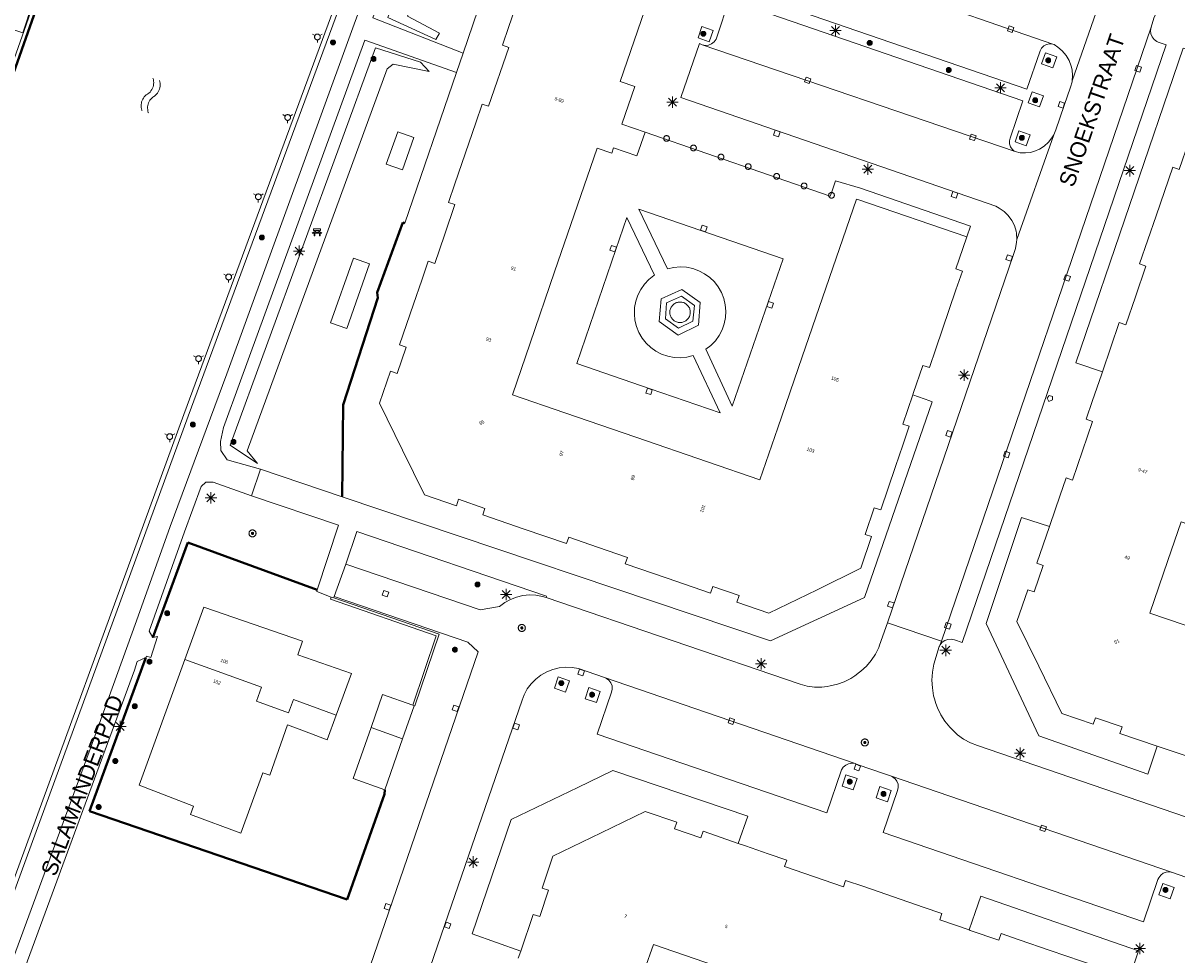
# Model space of a CAD drawing. Header units: metres. Extents: x 135779 to 137489, y 452643 to 455118.
# Tile 36 of 256: x 136332 to 136433, y 453054 to 453136. Entities that reach past the tile are written whole.
import ezdxf
from ezdxf.enums import TextEntityAlignment as Align

# ---------------------------------------------------------------- set-up
doc = ezdxf.new("R2010")
doc.units = ezdxf.units.M
doc.linetypes.add('DGN_Style_3', pattern=[78.572352, 56.123108, -22.449243])
doc.linetypes.add('DGN_Style_4', pattern=[89.853097, 44.898487, -22.449243, 0.056123, -22.449243])
for name, color, linetype, lineweight in [('KTop_BTD_Groenvoorziening', 62, 'Continuous', 13), ('KTop_BTD_Groenvoorziening_gras- en kruidachtigen', 62, 'Continuous', 13), ('KTop_NAR_Huisnummer (t)', 7, 'Continuous', 13), ('KTop_NAR_Huisnummer tijdelijk (t)', 7, 'Continuous', 13), ('KTop_OBW_Overig Plus', 1, 'Continuous', 13), ('KTop_ORL_Weg_Straatnaam (t)', 7, 'Continuous', 13), ('KTop_OTD_Onverhard_zand', 15, 'Continuous', 13), ('KTop_PAL_Afsluitpaal', 222, 'Continuous', 13), ('KTop_PAL_Lichtmast', 40, 'Continuous', 13), ('KTop_PND_Grondvlaksituatie van BAG-pand [tachy]', 1, 'Continuous', 13), ('KTop_PND_Pandscheiding', 40, 'Continuous', 13), ('KTop_PUT_Brandkraan of -put', 1, 'Continuous', 13), ('KTop_PUT_Inspectie- of rioolput', 15, 'Continuous', 13), ('KTop_PUT_Kolk', 15, 'Continuous', 13), ('KTop_SHD_Damwand (l)', 1, 'Continuous', 40), ('KTop_SHD_Hek (l)', 15, 'DGN_Style_4', 40), ('KTop_SHD_Kademuur', 16, 'Continuous', 13), ('KTop_SHD_Muur', 15, 'Continuous', 13), ('KTop_STM_Bank', 40, 'Continuous', 13), ('KTop_SYM_Water', 150, 'Continuous', 0), ('KTop_VGO_Boom', 92, 'Continuous', 13), ('KTop_VGO_Haag (l)', 92, 'DGN_Style_3', 40), ('KTop_WGD_Rijbaan_Lokale weg', 251, 'Continuous', 13), ('KTop_WGD_Voetpad', 251, 'Continuous', 13), ('KTop_WTI_Meerpaal', 150, 'Continuous', 13)]:
    doc.layers.add(name, color=color, linetype=linetype, lineweight=lineweight)
doc.styles.add('Style-ROVU', font='ROVU.shx')
doc.styles.add('Style-ROVUCURSIEF', font='ROVUCURSIEF.shx')

# ---------------------------------------------------------------- blocks, each defined once
blk = doc.blocks.new('PAL_Lichtmast')
at = {"layer": 'KTop_PAL_Lichtmast'}
for p, q in [((-0.35, -0.35), (0.35, 0.35)), ((0.35, -0.35), (-0.35, 0.35)), ((0, -0.5), (0, 0.5)), ((-0.5, 0), (0.5, 0))]:
    blk.add_line(p, q, dxfattribs=at)
blk = doc.blocks.new('PAL_Afsluitpaal')
at = {"layer": 'KTop_PAL_Afsluitpaal', "flags": 128}
blk.add_lwpolyline([(0.25, 0), (0.25, 0.03), (0.24, 0.05), (0.24, 0.08), (0.23, 0.1), (0.22, 0.13), (0.2, 0.15), (0.19, 0.17), (0.17, 0.19), (0.15, 0.2), (0.12, 0.22), (0.1, 0.23), (0.08, 0.24), (0.05, 0.24), (0.03, 0.25), (0, 0.25), (-0.03, 0.25), (-0.05, 0.24), (-0.08, 0.24), (-0.1, 0.23), (-0.13, 0.22), (-0.15, 0.2), (-0.17, 0.19), (-0.19, 0.17), (-0.2, 0.15), (-0.22, 0.12), (-0.23, 0.1), (-0.24, 0.08), (-0.24, 0.05), (-0.25, 0.03), (-0.25, 0), (-0.25, -0.03), (-0.24, -0.05), (-0.24, -0.08), (-0.23, -0.1), (-0.22, -0.13), (-0.2, -0.15), (-0.19, -0.17), (-0.17, -0.19), (-0.15, -0.2), (-0.12, -0.22), (-0.1, -0.23), (-0.08, -0.24), (-0.05, -0.24), (-0.03, -0.25), (0, -0.25), (0.03, -0.25), (0.05, -0.24), (0.08, -0.24), (0.1, -0.23), (0.13, -0.22), (0.15, -0.2), (0.17, -0.19), (0.19, -0.17), (0.2, -0.15), (0.22, -0.12), (0.23, -0.1), (0.24, -0.08), (0.24, -0.05), (0.25, -0.03), (0.25, 0)], dxfattribs=at)
blk = doc.blocks.new('PUT_Brandkraan_of_-put')
at = {"layer": 'KTop_PUT_Brandkraan of -put'}
for p, q in [((-0.25, 0.03), (0, 0.25)), ((-0.16, -0.25), (-0.25, 0.03)), ((0, 0.25), (0.25, 0.03)), ((0.25, 0.03), (0.16, -0.25)), ((0.16, -0.25), (-0.16, -0.25))]:
    blk.add_line(p, q, dxfattribs=at)
blk = doc.blocks.new('PUT_Inspectie-_of_rioolput')
at = {"layer": 'KTop_PUT_Inspectie- of rioolput', "flags": 128}
for points in [[(0.31, 0), (0.31, 0.03), (0.3, 0.06), (0.29, 0.1), (0.28, 0.13), (0.27, 0.15), (0.25, 0.18), (0.23, 0.21), (0.21, 0.23), (0.18, 0.25), (0.15, 0.27), (0.13, 0.28), (0.1, 0.29), (0.06, 0.3), (0.03, 0.31), (0, 0.31), (-0.03, 0.31), (-0.06, 0.3), (-0.1, 0.29), (-0.13, 0.28), (-0.16, 0.27), (-0.18, 0.25), (-0.21, 0.23), (-0.23, 0.21), (-0.25, 0.18), (-0.27, 0.15), (-0.28, 0.13), (-0.29, 0.1), (-0.3, 0.06), (-0.31, 0.03), (-0.31, 0), (-0.31, -0.03), (-0.3, -0.06), (-0.29, -0.1), (-0.28, -0.13), (-0.27, -0.16), (-0.25, -0.18), (-0.23, -0.21), (-0.21, -0.23), (-0.18, -0.25), (-0.15, -0.27), (-0.13, -0.28), (-0.1, -0.29), (-0.06, -0.3), (-0.03, -0.31), (0, -0.31), (0.03, -0.31), (0.06, -0.3), (0.1, -0.29), (0.13, -0.28), (0.15, -0.27), (0.18, -0.25), (0.21, -0.23), (0.23, -0.21), (0.25, -0.18), (0.27, -0.15), (0.28, -0.13), (0.29, -0.1), (0.3, -0.06), (0.31, -0.03), (0.31, 0)], [(0.1, 0), (0.09, 0.01), (0.09, 0.02), (0.09, 0.03), (0.09, 0.04), (0.08, 0.05), (0.08, 0.06), (0.07, 0.06), (0.06, 0.07), (0.06, 0.08), (0.05, 0.08), (0.04, 0.09), (0.03, 0.09), (0.02, 0.09), (0.01, 0.09), (0, 0.09), (-0.01, 0.09), (-0.02, 0.09), (-0.03, 0.09), (-0.04, 0.09), (-0.05, 0.08), (-0.06, 0.08), (-0.06, 0.07), (-0.07, 0.06), (-0.08, 0.06), (-0.08, 0.05), (-0.09, 0.04), (-0.09, 0.03), (-0.09, 0.02), (-0.09, 0.01), (-0.09, 0), (-0.09, -0.01), (-0.09, -0.02), (-0.09, -0.03), (-0.09, -0.04), (-0.08, -0.05), (-0.08, -0.06), (-0.07, -0.06), (-0.06, -0.07), (-0.06, -0.08), (-0.05, -0.08), (-0.04, -0.09), (-0.03, -0.09), (-0.02, -0.09), (-0.01, -0.09), (0, -0.09), (0.01, -0.09), (0.02, -0.09), (0.03, -0.09), (0.04, -0.09), (0.05, -0.08), (0.06, -0.08), (0.06, -0.07), (0.07, -0.06), (0.08, -0.06), (0.08, -0.05), (0.09, -0.04), (0.09, -0.03), (0.09, -0.02), (0.09, -0.01), (0.1, 0)], [(0.04, 0), (0.03, 0), (0.03, 0.01), (0.03, 0.01), (0.03, 0.01), (0.03, 0.02), (0.03, 0.02), (0.03, 0.02), (0.02, 0.03), (0.02, 0.03), (0.02, 0.03), (0.01, 0.03), (0.01, 0.03), (0.01, 0.03), (0, 0.03), (0, 0.03), (0, 0.03), (-0.01, 0.03), (-0.01, 0.03), (-0.01, 0.03), (-0.02, 0.03), (-0.02, 0.03), (-0.02, 0.03), (-0.03, 0.02), (-0.03, 0.02), (-0.03, 0.02), (-0.03, 0.01), (-0.03, 0.01), (-0.03, 0.01), (-0.03, 0), (-0.03, 0), (-0.03, 0), (-0.03, -0.01), (-0.03, -0.01), (-0.03, -0.01), (-0.03, -0.02), (-0.03, -0.02), (-0.03, -0.02), (-0.02, -0.03), (-0.02, -0.03), (-0.02, -0.03), (-0.01, -0.03), (-0.01, -0.03), (-0.01, -0.03), (0, -0.03), (0, -0.03), (0, -0.03), (0.01, -0.03), (0.01, -0.03), (0.01, -0.03), (0.02, -0.03), (0.02, -0.03), (0.02, -0.03), (0.03, -0.02), (0.03, -0.02), (0.03, -0.02), (0.03, -0.01), (0.03, -0.01), (0.03, -0.01), (0.03, 0), (0.04, 0)], [(0.01, 0.02), (0.01, 0.02), (0.01, 0.02), (0, 0.02), (0, 0.02), (0, 0.02), (0, 0.02), (-0.01, 0.02), (-0.01, 0.02), (-0.01, 0.02), (-0.01, 0.02), (-0.01, 0.02), (-0.02, 0.02), (-0.02, 0.01), (-0.02, 0.01), (-0.02, 0.01), (-0.02, 0.01), (-0.02, 0.01), (-0.02, 0), (-0.02, 0), (-0.02, 0), (-0.02, 0), (-0.02, -0.01), (-0.02, -0.01), (-0.02, -0.01), (-0.02, -0.01), (-0.02, -0.01), (-0.02, -0.02), (-0.01, -0.02), (-0.01, -0.02), (-0.01, -0.02), (-0.01, -0.02), (-0.01, -0.02), (0, -0.02), (0, -0.02), (0, -0.02), (0, -0.02), (0.01, -0.02), (0.01, -0.02), (0.01, -0.02), (0.01, -0.02), (0.01, -0.02), (0.02, -0.02), (0.02, -0.01), (0.02, -0.01), (0.02, -0.01), (0.02, -0.01), (0.02, -0.01), (0.02, 0), (0.02, 0), (0.02, 0), (0.02, 0), (0.02, 0.01), (0.02, 0.01), (0.02, 0.01), (0.02, 0.01), (0.02, 0.01), (0.02, 0.02), (0.01, 0.02), (0.01, 0.02), (0.01, 0.02)]]:
    blk.add_lwpolyline(points, dxfattribs=at)
blk = doc.blocks.new('PUT_Kolk')
at = {"layer": 'KTop_PUT_Kolk', "flags": 128}
blk.add_lwpolyline([(0.22, -0.23), (0.22, 0.22), (-0.23, 0.22), (-0.23, -0.23), (0.22, -0.23)], dxfattribs=at)
blk = doc.blocks.new('STM_Bank')
at = {"layer": 'KTop_STM_Bank'}
for p, q in [((-0.42, -0.09), (-0.3, 0.02)), ((-0.3, 0.31), (0.3, 0.31)), ((-0.3, 0.14), (-0.3, 0.31)), ((-0.2, 0.14), (-0.3, 0.14)), ((-0.3, 0.02), (-0.2, 0.02)), ((-0.2, 0.02), (-0.2, 0.14)), ((0.16, 0.14), (-0.15, 0.14)), ((-0.15, 0.14), (-0.15, 0.02)), ((-0.15, 0.02), (0.16, 0.02)), ((0.16, 0.02), (0.16, 0.14)), ((0.3, 0.14), (0.2, 0.14)), ((0.2, 0.14), (0.2, 0.02)), ((0.2, 0.02), (0.3, 0.02)), ((0.3, 0.31), (0.3, 0.14)), ((0.3, 0.02), (0.42, -0.09)), ((-0.26, -0.09), (-0.42, -0.09)), ((-0.26, -0.31), (-0.26, -0.09)), ((-0.21, -0.31), (-0.26, -0.31)), ((0.22, -0.09), (-0.21, -0.09)), ((-0.21, -0.09), (-0.21, -0.31)), ((0.22, -0.31), (0.22, -0.09)), ((0.26, -0.31), (0.22, -0.31)), ((0.42, -0.09), (0.26, -0.09)), ((0.26, -0.09), (0.26, -0.31))]:
    blk.add_line(p, q, dxfattribs=at)
blk = doc.blocks.new('WTI_Meerpaal')
at = {"layer": 'KTop_WTI_Meerpaal'}
for p, q in [((-0.22, 0.13), (-0.43, 0.25)), ((0.22, 0.12), (0.43, 0.25)), ((0, -0.25), (0, -0.5))]:
    blk.add_line(p, q, dxfattribs=at)
at = {"layer": 'KTop_WTI_Meerpaal', "flags": 128}
blk.add_lwpolyline([(0.25, 0), (0.25, 0.03), (0.24, 0.05), (0.24, 0.08), (0.23, 0.1), (0.22, 0.12), (0.2, 0.15), (0.19, 0.17), (0.17, 0.19), (0.15, 0.2), (0.12, 0.22), (0.1, 0.23), (0.08, 0.24), (0.05, 0.24), (0.03, 0.25), (0, 0.25), (-0.03, 0.25), (-0.05, 0.24), (-0.08, 0.24), (-0.1, 0.23), (-0.13, 0.22), (-0.15, 0.2), (-0.17, 0.19), (-0.19, 0.17), (-0.2, 0.15), (-0.22, 0.12), (-0.23, 0.1), (-0.24, 0.08), (-0.25, 0.05), (-0.25, 0.03), (-0.25, 0), (-0.25, -0.03), (-0.25, -0.05), (-0.24, -0.08), (-0.23, -0.1), (-0.22, -0.13), (-0.2, -0.15), (-0.19, -0.17), (-0.17, -0.19), (-0.15, -0.2), (-0.13, -0.22), (-0.1, -0.23), (-0.08, -0.24), (-0.05, -0.25), (-0.03, -0.25), (0, -0.25), (0.03, -0.25), (0.05, -0.25), (0.08, -0.24), (0.1, -0.23), (0.12, -0.22), (0.15, -0.2), (0.17, -0.19), (0.19, -0.17), (0.2, -0.15), (0.22, -0.13), (0.23, -0.1), (0.24, -0.08), (0.24, -0.05), (0.25, -0.03), (0.25, 0)], dxfattribs=at)
blk = doc.blocks.new('VGO_Boom')
at = {"layer": 'KTop_VGO_Boom', "flags": 128}
for points in [[(0.21, 0), (0.21, 0.02), (0.21, 0.04), (0.2, 0.07), (0.2, 0.09), (0.19, 0.11), (0.17, 0.13), (0.16, 0.14), (0.14, 0.16), (0.13, 0.17), (0.11, 0.19), (0.09, 0.2), (0.07, 0.2), (0.04, 0.21), (0.02, 0.21), (0, 0.21), (-0.02, 0.21), (-0.05, 0.21), (-0.07, 0.2), (-0.09, 0.2), (-0.11, 0.19), (-0.13, 0.17), (-0.14, 0.16), (-0.16, 0.14), (-0.17, 0.13), (-0.19, 0.11), (-0.2, 0.09), (-0.2, 0.07), (-0.21, 0.04), (-0.21, 0.02), (-0.22, 0), (-0.21, -0.02), (-0.21, -0.05), (-0.2, -0.07), (-0.2, -0.09), (-0.19, -0.11), (-0.17, -0.13), (-0.16, -0.14), (-0.14, -0.16), (-0.13, -0.17), (-0.11, -0.19), (-0.09, -0.2), (-0.07, -0.2), (-0.05, -0.21), (-0.02, -0.21), (0, -0.22), (0.02, -0.21), (0.04, -0.21), (0.07, -0.2), (0.09, -0.2), (0.11, -0.19), (0.13, -0.17), (0.14, -0.16), (0.16, -0.14), (0.17, -0.13), (0.19, -0.11), (0.2, -0.09), (0.2, -0.07), (0.21, -0.05), (0.21, -0.02), (0.21, 0)], [(0.15, 0), (0.15, 0.02), (0.15, 0.03), (0.15, 0.05), (0.14, 0.06), (0.13, 0.08), (0.13, 0.09), (0.12, 0.1), (0.1, 0.12), (0.09, 0.13), (0.08, 0.13), (0.06, 0.14), (0.05, 0.15), (0.03, 0.15), (0.02, 0.15), (0, 0.15), (-0.02, 0.15), (-0.03, 0.15), (-0.05, 0.15), (-0.06, 0.14), (-0.08, 0.13), (-0.09, 0.13), (-0.1, 0.12), (-0.12, 0.1), (-0.13, 0.09), (-0.13, 0.08), (-0.14, 0.06), (-0.15, 0.05), (-0.15, 0.03), (-0.15, 0.02), (-0.16, 0), (-0.15, -0.02), (-0.15, -0.03), (-0.15, -0.05), (-0.14, -0.06), (-0.13, -0.08), (-0.13, -0.09), (-0.12, -0.1), (-0.1, -0.12), (-0.09, -0.13), (-0.08, -0.13), (-0.06, -0.14), (-0.05, -0.15), (-0.03, -0.15), (-0.02, -0.15), (0, -0.16), (0.02, -0.15), (0.03, -0.15), (0.05, -0.15), (0.06, -0.14), (0.08, -0.13), (0.09, -0.13), (0.1, -0.12), (0.12, -0.1), (0.13, -0.09), (0.13, -0.08), (0.14, -0.06), (0.15, -0.05), (0.15, -0.03), (0.15, -0.02), (0.15, 0)], [(0.1, 0), (0.09, 0.01), (0.09, 0.02), (0.09, 0.03), (0.09, 0.04), (0.08, 0.05), (0.08, 0.06), (0.07, 0.06), (0.06, 0.07), (0.06, 0.08), (0.05, 0.08), (0.04, 0.09), (0.03, 0.09), (0.02, 0.09), (0.01, 0.09), (0, 0.09), (-0.01, 0.09), (-0.02, 0.09), (-0.03, 0.09), (-0.04, 0.09), (-0.05, 0.08), (-0.06, 0.08), (-0.06, 0.07), (-0.07, 0.06), (-0.08, 0.06), (-0.08, 0.05), (-0.09, 0.04), (-0.09, 0.03), (-0.09, 0.02), (-0.09, 0.01), (-0.1, 0), (-0.09, -0.01), (-0.09, -0.02), (-0.09, -0.03), (-0.09, -0.04), (-0.08, -0.05), (-0.08, -0.06), (-0.07, -0.06), (-0.06, -0.07), (-0.06, -0.08), (-0.05, -0.08), (-0.04, -0.09), (-0.03, -0.09), (-0.02, -0.09), (-0.01, -0.09), (0, -0.1), (0.01, -0.09), (0.02, -0.09), (0.03, -0.09), (0.04, -0.09), (0.05, -0.08), (0.06, -0.08), (0.06, -0.07), (0.07, -0.06), (0.08, -0.06), (0.08, -0.05), (0.09, -0.04), (0.09, -0.03), (0.09, -0.02), (0.09, -0.01), (0.1, 0)], [(0.04, 0), (0.03, 0), (0.03, 0.01), (0.03, 0.01), (0.03, 0.01), (0.03, 0.02), (0.03, 0.02), (0.03, 0.02), (0.02, 0.03), (0.02, 0.03), (0.02, 0.03), (0.01, 0.03), (0.01, 0.03), (0.01, 0.03), (0, 0.03), (0, 0.03), (0, 0.03), (-0.01, 0.03), (-0.01, 0.03), (-0.01, 0.03), (-0.02, 0.03), (-0.02, 0.03), (-0.02, 0.03), (-0.03, 0.02), (-0.03, 0.02), (-0.03, 0.02), (-0.03, 0.01), (-0.03, 0.01), (-0.03, 0.01), (-0.04, 0), (-0.04, 0), (-0.04, 0), (-0.03, -0.01), (-0.03, -0.01), (-0.03, -0.01), (-0.03, -0.02), (-0.03, -0.02), (-0.03, -0.02), (-0.02, -0.03), (-0.02, -0.03), (-0.02, -0.03), (-0.01, -0.03), (-0.01, -0.03), (-0.01, -0.03), (0, -0.04), (0, -0.04), (0, -0.04), (0.01, -0.03), (0.01, -0.03), (0.01, -0.03), (0.02, -0.03), (0.02, -0.03), (0.02, -0.03), (0.03, -0.02), (0.03, -0.02), (0.03, -0.02), (0.03, -0.01), (0.03, -0.01), (0.03, -0.01), (0.03, 0), (0.04, 0)]]:
    blk.add_lwpolyline(points, dxfattribs=at)
blk = doc.blocks.new('SYM_Water')
at = {"layer": 'KTop_SYM_Water', "flags": 128}
for points in [[(-1.5, 0.28), (-1.39, 0.36), (-1.28, 0.42), (-1.16, 0.47), (-1.03, 0.5), (-0.91, 0.53), (-0.78, 0.54), (-0.65, 0.53), (-0.52, 0.52), (-0.39, 0.48), (-0.27, 0.44), (-0.15, 0.38), (-0.04, 0.32), (-0.01, 0.29)], [(-0.01, 0.29), (0.09, 0.22), (0.19, 0.16), (0.31, 0.11), (0.42, 0.07), (0.54, 0.05), (0.66, 0.03), (0.79, 0.03), (0.91, 0.05), (1.03, 0.07), (1.15, 0.11), (1.26, 0.16), (1.37, 0.22), (1.47, 0.29), (1.49, 0.32)], [(-1.49, -0.32), (-1.39, -0.24), (-1.27, -0.18), (-1.15, -0.13), (-1.03, -0.1), (-0.9, -0.07), (-0.77, -0.06), (-0.64, -0.07), (-0.51, -0.09), (-0.39, -0.12), (-0.26, -0.16), (-0.15, -0.22), (-0.04, -0.28), (-0.01, -0.31)], [(-0.01, -0.31), (0.09, -0.38), (0.2, -0.44), (0.31, -0.49), (0.43, -0.53), (0.55, -0.55), (0.67, -0.57), (0.79, -0.57), (0.92, -0.55), (1.04, -0.53), (1.15, -0.49), (1.27, -0.44), (1.37, -0.38), (1.47, -0.31), (1.5, -0.28)]]:
    blk.add_lwpolyline(points, dxfattribs=at)

msp = doc.modelspace()

# ---------------------------------------------------------------- linework, layer by layer
at = {"layer": 'KTop_BTD_Groenvoorziening', "flags": 128}
for points in [[(136378.41, 453175.86), (136378.09, 453175.34), (136377.84, 453174.79), (136377.68, 453174.3), (136364.05, 453136.22), (136368.26, 453134.31), (136368.59, 453134.84), (136365.78, 453136.34), (136380.84, 453177.57), (136380.27, 453177.36), (136379.74, 453177.08), (136379.24, 453176.73), (136378.8, 453176.32), (136378.41, 453175.86)], [(136364, 453131.72), (136364.53, 453132.12), (136367.69, 453131.5), (136366.93, 453132.31), (136362.98, 453133.56), (136350.23, 453098.73), (136352.63, 453097.14), (136351.73, 453098.24), (136364, 453131.72)], [(136365.34, 453122.88), (136366.33, 453125.71), (136364.92, 453126.21), (136363.92, 453123.38), (136365.34, 453122.88)], [(136394.23, 453102.14), (136398.7, 453115.08), (136386.06, 453119.42), (136388.58, 453114.19), (136389.13, 453114.32), (136389.69, 453114.36), (136390.25, 453114.33), (136390.8, 453114.22), (136391.33, 453114.03), (136391.82, 453113.76), (136392.28, 453113.43), (136392.68, 453113.04), (136393.02, 453112.6), (136393.3, 453112.11), (136393.51, 453111.59), (136393.63, 453111.04), (136393.68, 453110.48), (136393.65, 453109.92), (136393.54, 453109.37), (136393.36, 453108.84), (136393.1, 453108.34), (136392.77, 453107.89), (136392.38, 453107.48), (136391.94, 453107.14), (136394.23, 453102.14)], [(136393.2, 453101.58), (136390.81, 453106.59), (136390.27, 453106.46), (136389.71, 453106.4), (136389.15, 453106.43), (136388.6, 453106.54), (136388.06, 453106.72), (136387.56, 453106.97), (136387.11, 453107.3), (136386.7, 453107.68), (136386.35, 453108.12), (136386.07, 453108.61), (136385.86, 453109.13), (136385.72, 453109.68), (136385.67, 453110.23), (136385.69, 453110.79), (136385.79, 453111.35), (136385.98, 453111.88), (136386.23, 453112.38), (136386.55, 453112.84), (136386.94, 453113.25), (136387.38, 453113.6), (136387.44, 453113.64), (136385.01, 453118.7), (136384.03, 453115.89), (136380.61, 453105.9), (136387.04, 453103.67), (136393.2, 453101.58)], [(136359.04, 453109.46), (136360.45, 453108.96), (136362.44, 453114.62), (136361.03, 453115.12), (136359.04, 453109.46)], [(136388.78, 453110.3), (136388.77, 453110.38), (136388.78, 453110.46), (136388.79, 453110.54), (136388.8, 453110.62), (136388.83, 453110.69), (136388.86, 453110.76), (136388.89, 453110.83), (136388.94, 453110.9), (136388.98, 453110.96), (136389.04, 453111.02), (136389.09, 453111.07), (136389.16, 453111.12), (136389.22, 453111.16), (136389.29, 453111.2), (136389.37, 453111.23), (136389.44, 453111.25), (136389.52, 453111.27), (136389.59, 453111.28), (136389.67, 453111.28), (136389.75, 453111.28), (136389.83, 453111.27), (136389.91, 453111.25), (136389.98, 453111.23), (136390.05, 453111.2), (136390.12, 453111.16), (136390.19, 453111.12), (136390.25, 453111.07), (136390.31, 453111.02), (136390.36, 453110.96), (136390.41, 453110.9), (136390.45, 453110.83), (136390.49, 453110.76), (136390.52, 453110.69), (136390.54, 453110.62), (136390.56, 453110.54), (136390.57, 453110.46), (136390.57, 453110.38), (136390.57, 453110.3), (136390.56, 453110.23), (136390.54, 453110.15), (136390.52, 453110.07), (136390.49, 453110), (136390.45, 453109.93), (136390.41, 453109.87), (136390.36, 453109.8), (136390.31, 453109.75), (136390.25, 453109.69), (136390.19, 453109.64), (136390.12, 453109.6), (136390.05, 453109.57), (136389.98, 453109.54), (136389.91, 453109.51), (136389.83, 453109.5), (136389.75, 453109.49), (136389.67, 453109.48), (136389.59, 453109.49), (136389.52, 453109.5), (136389.44, 453109.51), (136389.37, 453109.54), (136389.29, 453109.57), (136389.22, 453109.6), (136389.16, 453109.64), (136389.09, 453109.69), (136389.04, 453109.75), (136388.98, 453109.8), (136388.94, 453109.87), (136388.89, 453109.93), (136388.86, 453110), (136388.83, 453110.07), (136388.8, 453110.15), (136388.79, 453110.23), (136388.78, 453110.3)]]:
    msp.add_lwpolyline(points, dxfattribs=at)
at = {"layer": 'KTop_BTD_Groenvoorziening_gras- en kruidachtigen', "flags": 128}
for points in [[(136370.65, 453133.1), (136375.01, 453145.91), (136377.35, 453152.63), (136379.7, 453159.53), (136380.06, 453159.41), (136385.42, 453174.92)], [(136360.05, 453094.19), (136360.13, 453102.27), (136363.17, 453111.64), (136363.12, 453112.11), (136365.38, 453118.26), (136365.55, 453118.21), (136370.07, 453131.4)], [(136343.46, 453081.88), (136346.52, 453090.19), (136357.87, 453086.04)], [(136363.78, 453068.51), (136363.77, 453068.13), (136360.5, 453058.9), (136337.91, 453066.66), (136342.85, 453080.11)]]:
    msp.add_lwpolyline(points, dxfattribs=at)
at = {"layer": 'KTop_OBW_Overig Plus', "flags": 128}
msp.add_lwpolyline([(136332.06, 453134.88), (136330.01, 453135.56), (136330.85, 453138.11), (136332.9, 453137.44), (136332.06, 453134.88)], dxfattribs=at)
at = {"layer": 'KTop_OTD_Onverhard_zand', "flags": 128}
for points in [[(136389.83, 453112.39), (136388.03, 453111.55), (136387.85, 453109.57), (136389.51, 453108.39), (136391.29, 453109.26), (136391.45, 453111.24), (136389.83, 453112.39)], [(136389.54, 453108.99), (136390.79, 453109.61), (136390.94, 453110.99), (136389.79, 453111.81), (136388.48, 453111.22), (136388.39, 453109.81), (136389.54, 453108.99)]]:
    msp.add_lwpolyline(points, dxfattribs=at)
at = {"layer": 'KTop_PND_Grondvlaksituatie van BAG-pand [tachy]', "flags": 128}
for points in [[(136386.6, 453126.17), (136386.6, 453126.18), (136384.58, 453126.87), (136385.71, 453130.18), (136384.43, 453130.62), (136388.11, 453141.34), (136390.39, 453147.99)], [(136376.44, 453140.61), (136374.66, 453135.43), (136374.1, 453133.81), (136374.67, 453133.61), (136372.89, 453128.44), (136372.32, 453128.63), (136371.76, 453127), (136369.92, 453121.65), (136369.37, 453120.01), (136369.93, 453119.82), (136369.05, 453117.24), (136369.01, 453117.14), (136368.16, 453114.65), (136367.59, 453114.85), (136367.03, 453113.21), (136366.3, 453111.08), (136365.08, 453107.53), (136365.65, 453107.33), (136364.86, 453105.02), (136364.29, 453105.21), (136363.33, 453102.42), (136365.35, 453098.29), (136367.26, 453094.38), (136370.06, 453093.42), (136370.25, 453093.99), (136372.56, 453093.19), (136372.37, 453092.63), (136376, 453091.38), (136379.72, 453090.1), (136379.91, 453090.66), (136382.44, 453089.79), (136385.06, 453088.89), (136384.86, 453088.33), (136388.53, 453087.07), (136392.34, 453085.77), (136392.54, 453086.33), (136394.85, 453085.54), (136394.66, 453084.97), (136397.46, 453084), (136401.68, 453086.06), (136405.51, 453087.94), (136406.46, 453090.72), (136405.89, 453090.91), (136406.69, 453093.24), (136407.26, 453093.05), (136408.56, 453096.85), (136409.21, 453098.74), (136409.77, 453100.39), (136409.2, 453100.58), (136410.08, 453103.15)], [(136436.17, 453132.71), (136434.63, 453128.25), (136435.2, 453128.05), (136434.27, 453125.35), (136433.43, 453122.9), (136432.86, 453123.1), (136431.41, 453118.85), (136429.96, 453114.64), (136430.52, 453114.44), (136429.6, 453111.74), (136428.75, 453109.28), (136428.18, 453109.48), (136426.7, 453105.17)], [(136414.81, 453116.99), (136405.27, 453120.26), (136405.15, 453120.3), (136400.39, 453106.47), (136398.24, 453100.24), (136396.67, 453095.68), (136392.09, 453097.26), (136385.8, 453099.43), (136379.56, 453101.58), (136374.97, 453103.16), (136376.53, 453107.69), (136378.68, 453113.94), (136382.41, 453124.77), (136383.69, 453124.33), (136383.85, 453124.79), (136385.88, 453124.09), (136386.6, 453126.17)], [(136410.08, 453103.15), (136410.12, 453103.27), (136410.96, 453105.73), (136411.53, 453105.53), (136412.09, 453107.17), (136413.86, 453112.35), (136414.42, 453113.99), (136413.85, 453114.18), (136414.78, 453116.91), (136414.81, 453116.99)], [(136426.7, 453105.17), (136426.61, 453104.91), (136425.84, 453102.66), (136425.27, 453101.01), (136425.84, 453100.81), (136424.08, 453095.67), (136423.52, 453095.86), (136422.96, 453094.25), (136422.12, 453091.79), (136422.06, 453091.6)], [(136441.66, 453080.31), (136435.41, 453082.46), (136430.86, 453084.02), (136432.44, 453088.61), (136433.6, 453092), (136434.85, 453091.57), (136435.02, 453092.05), (136437.05, 453091.35), (136437.77, 453093.44), (136435.74, 453094.14), (136436.88, 453097.47), (136435.63, 453097.91), (136436.94, 453101.73), (136436.99, 453101.87)], [(136422.06, 453091.6), (136420.95, 453088.39), (136421.51, 453088.19), (136420.71, 453085.87), (136420.15, 453086.06), (136419.2, 453083.28), (136421.12, 453079.35), (136423.15, 453075.22), (136425.9, 453074.27), (136426.09, 453074.83), (136428.43, 453074.03), (136428.24, 453073.47), (136431.49, 453072.36)], [(136359.53, 453075.05), (136360.87, 453078.72), (136356.17, 453080.34), (136356.58, 453081.54), (136347.92, 453084.52), (136346.25, 453079.94)], [(136346.25, 453079.94), (136342.26, 453068.92), (136347.03, 453067.08), (136346.76, 453066.35), (136351.18, 453064.71), (136353.09, 453070.01), (136353.7, 453069.81), (136355.26, 453074.21), (136356.74, 453073.66), (136358.75, 453072.91), (136359.53, 453075.05)], [(136366.25, 453075.93), (136363.6, 453076.88), (136362.59, 453073.99)], [(136366.36, 453075.89), (136365.35, 453073)], [(136366.25, 453075.93), (136366.36, 453075.89)], [(136362.59, 453073.99), (136361.02, 453069.5), (136363.78, 453068.51)], [(136365.35, 453073), (136363.78, 453068.51)], [(136431.49, 453072.36), (136431.84, 453072.24), (136433.95, 453071.52), (136435.58, 453070.96), (136435.77, 453071.53), (136438.3, 453070.66)], [(136394.77, 453063.82), (136391.7, 453064.88), (136391.5, 453064.31), (136389.19, 453065.11), (136389.39, 453065.67), (136386.61, 453066.63), (136382.77, 453064.76), (136378.53, 453062.69), (136377.58, 453059.91), (136378.15, 453059.71), (136377.37, 453057.41), (136376.8, 453057.6), (136375.71, 453054.38)], [(136415.02, 453056.23), (136412.46, 453057.11), (136412.63, 453057.68), (136411, 453058.24), (136405.78, 453060.03), (136404.19, 453060.58), (136403.99, 453060.02), (136398.83, 453061.79), (136399.02, 453062.36), (136397.41, 453062.91), (136395.42, 453063.6), (136394.77, 453063.82)], [(136428.89, 453051.49), (136426.06, 453052.46), (136426.25, 453053.02), (136422.11, 453054.44), (136419.4, 453055.37), (136417.82, 453055.91), (136417.62, 453055.34), (136415.11, 453056.2), (136415.02, 453056.23)], [(136375.71, 453054.38), (136375.49, 453053.75)], [(136381.27, 453037.28), (136383.55, 453043.93), (136384.82, 453043.49), (136384.98, 453043.97), (136387.02, 453043.28), (136387.73, 453045.35), (136385.69, 453046.05), (136387.26, 453050.66), (136386, 453051.09), (136386.57, 453052.73), (136387.34, 453054.95), (136391.84, 453053.4), (136411.48, 453046.66)]]:
    msp.add_lwpolyline(points, dxfattribs=at)
at = {"layer": 'KTop_PND_Pandscheiding', "flags": 128}
for points in [[(136359.53, 453075.05), (136355.77, 453076.43), (136355.35, 453075.27), (136352.53, 453076.3), (136352.97, 453077.52), (136346.25, 453079.94)], [(136365.35, 453073), (136362.59, 453073.99)]]:
    msp.add_lwpolyline(points, dxfattribs=at)
at = {"layer": 'KTop_SHD_Damwand (l)', "flags": 128}
msp.add_lwpolyline([(136354.14, 453195.06), (136347.05, 453175.55), (136341.87, 453161.52), (136319.33, 453097.7), (136312.38, 453078.42), (136291.16, 453019.91), (136284.17, 453000)], dxfattribs=at)
at = {"layer": 'KTop_SHD_Hek (l)', "flags": 128}
for points in [[(136365.55, 453118.21), (136365.38, 453118.26), (136363.12, 453112.11), (136363.17, 453111.64), (136360.13, 453102.27), (136360.05, 453094.19)], [(136363.78, 453068.51), (136363.77, 453068.13), (136360.5, 453058.9)]]:
    msp.add_lwpolyline(points, dxfattribs=at)
at = {"layer": 'KTop_SHD_Kademuur', "flags": 128}
for points in [[(136266.75, 452951.22), (136271.48, 452964.6), (136278.85, 452985.09), (136284.17, 453000), (136291.16, 453019.91), (136305.48, 453059.4), (136312.38, 453078.42), (136319.33, 453097.7), (136341.87, 453161.52), (136347.05, 453175.55), (136354.14, 453195.06)], [(136295.82, 453033.51), (136312.15, 453078.51), (136319, 453097.82), (136322.27, 453107.07), (136339.02, 453154.51), (136341.54, 453161.64), (136346.72, 453175.67), (136353.81, 453195.18)], [(136377.92, 453187.27), (136346.18, 453101.41), (136328.81, 453054.02), (136314.2, 453014.17), (136315.85, 453013.59)], [(136383.79, 453185.88), (136383.65, 453185.43), (136378.51, 453187.1), (136378.31, 453187.17), (136346.56, 453101.27), (136314.72, 453014.41), (136315.99, 453013.96)]]:
    msp.add_lwpolyline(points, dxfattribs=at)
at = {"layer": 'KTop_SHD_Muur', "flags": 128}
for points in [[(136359.09, 453085.42), (136359.03, 453085.24), (136368.29, 453082.03), (136366.25, 453075.93)], [(136359.32, 453085.34), (136359.09, 453085.42)], [(136359.32, 453085.34), (136368.55, 453082.15), (136366.42, 453075.87), (136366.36, 453075.89)]]:
    msp.add_lwpolyline(points, dxfattribs=at)
at = {"layer": 'KTop_VGO_Haag (l)', "flags": 128}
for points in [[(136343.46, 453081.88), (136346.52, 453090.19), (136357.87, 453086.04)], [(136357.87, 453086.04), (136357.87, 453086.04)], [(136342.85, 453080.11), (136337.91, 453066.66), (136360.5, 453058.9)]]:
    msp.add_lwpolyline(points, dxfattribs=at)
at = {"layer": 'KTop_WGD_Rijbaan_Lokale weg', "flags": 128}
for points in [[(136422.34, 453133.9), (136394.94, 453143.39)], [(136424.06, 453130.67), (136427.37, 453140.23)], [(136431.87, 453137.29), (136431.84, 453137.26), (136431.66, 453137.04), (136431.4, 453136.62), (136431.21, 453136.16), (136430.96, 453135.37)], [(136430.96, 453135.37), (136412.6, 453081.55)], [(136391.62, 453133.83), (136391.37, 453133.96), (136389.74, 453129.22), (136417.35, 453119.69), (136417.66, 453119.52), (136418.08, 453119.22), (136418.44, 453118.86), (136418.75, 453118.44), (136418.98, 453117.99), (136419.14, 453117.5), (136419.17, 453117.31), (136419.19, 453116.76)], [(136391.62, 453133.83), (136419.06, 453124.48)], [(136422.34, 453133.9), (136422.46, 453133.85), (136422.8, 453133.63), (136423.18, 453133.29), (136423.51, 453132.89), (136423.78, 453132.45), (136423.97, 453131.97), (136424.05, 453131.63), (136424.09, 453131.15), (136424.06, 453130.67)], [(136422.44, 453125.95), (136422.63, 453126.38), (136423.34, 453128.5), (136423.91, 453130.12), (136424.04, 453130.6), (136424.06, 453130.67)], [(136422.44, 453125.95), (136422.27, 453125.68), (136421.96, 453125.29), (136421.59, 453124.96), (136421.17, 453124.69), (136421.11, 453124.66), (136420.83, 453124.53), (136420.4, 453124.4), (136419.95, 453124.35), (136419.5, 453124.37), (136419.06, 453124.48)], [(136419.19, 453116.76), (136422.44, 453125.95)], [(136407.86, 453083.17), (136418.9, 453115.45), (136419.08, 453115.97), (136419.17, 453116.52), (136419.19, 453116.76)], [(136360.36, 453088.31), (136359.36, 453085.46)], [(136360.36, 453088.31), (136372.15, 453084.29), (136373.85, 453084.58), (136374.31, 453084.93), (136374.81, 453085.21), (136375.34, 453085.42), (136375.9, 453085.55), (136376.47, 453085.61), (136377.04, 453085.58), (136377.61, 453085.48), (136377.93, 453085.38)], [(136356.14, 453034.53), (136358.26, 453040.74), (136371.97, 453080.62), (136371.08, 453081.45), (136359.36, 453085.46)], [(136407.86, 453083.17), (136407.17, 453081.21), (136407.09, 453081), (136406.8, 453080.41), (136406.44, 453079.86), (136406.02, 453079.36), (136405.53, 453078.91), (136405.41, 453078.82), (136405, 453078.52), (136404.65, 453078.29), (136404.07, 453078), (136403.47, 453077.78), (136402.84, 453077.63), (136402.57, 453077.58), (136402.1, 453077.53), (136401.46, 453077.53), (136400.83, 453077.61), (136400.21, 453077.77), (136377.93, 453085.38)], [(136412.6, 453081.55), (136407.86, 453083.17)], [(136486.21, 453049.24), (136463.81, 453055.94), (136462.17, 453056.49), (136460.31, 453057.11), (136415.76, 453072.4), (136415.13, 453072.65), (136414.53, 453072.97), (136414.01, 453073.34), (136413.8, 453073.54), (136413.32, 453074.01), (136412.89, 453074.53), (136412.53, 453075.1), (136412.24, 453075.71), (136412.09, 453076.1), (136411.98, 453076.5), (136411.9, 453076.77), (136411.79, 453077.45), (136411.75, 453078.14), (136411.8, 453078.84), (136411.93, 453079.52), (136412.39, 453081.07), (136412.41, 453081.12)], [(136412.6, 453081.55), (136412.41, 453081.12)], [(136360.82, 453032.72), (136369.05, 453056.72), (136375.82, 453076.38), (136376, 453076.85), (136376.28, 453077.36), (136376.62, 453077.82), (136377.02, 453078.23), (136377.48, 453078.58), (136377.98, 453078.86), (136378.51, 453079.08), (136379.07, 453079.21), (136379.64, 453079.27), (136380.22, 453079.24), (136380.78, 453079.14), (136383.06, 453078.36)], [(136405.02, 453070.83), (136383.06, 453078.36)], [(136405.02, 453070.83), (136405.3, 453070.71), (136407.6, 453069.91), (136408.13, 453069.74)], [(136432.85, 453061.26), (136408.13, 453069.74)], [(136432.85, 453061.26), (136434.01, 453060.85), (136435.59, 453060.33)]]:
    msp.add_lwpolyline(points, dxfattribs=at)
at = {"layer": 'KTop_WGD_Voetpad', "flags": 128}
for points in [[(136320.1, 453023.63), (136337.87, 453071.84), (136342.02, 453083.32), (136344.97, 453091.59), (136349.94, 453104.98), (136370.74, 453162.15), (136371.9, 453165.31), (136372.93, 453168.01), (136373.73, 453169.99), (136374.42, 453171.75), (136375.48, 453174.1), (136376.28, 453175.7), (136377.5, 453177.27), (136378.16, 453177.93), (136379.65, 453179.43), (136381.29, 453180.82), (136383.93, 453183.21), (136384.93, 453184.93), (136385.93, 453187.19), (136386.69, 453189.27), (136386.34, 453189.78), (136386.51, 453191.05), (136387.62, 453190.69)], [(136385.42, 453174.92), (136385.25, 453175.16), (136384.47, 453176.37), (136383.64, 453178.31), (136382.84, 453180.01), (136382.29, 453179.88), (136380.57, 453178.43), (136379.13, 453176.97), (136377.44, 453174.97), (136375, 453169.48), (136373.17, 453164.83), (136362.74, 453136.2), (136370.65, 453133.1)], [(136394.94, 453143.39), (136395.1, 453143.32), (136395.31, 453143.14), (136395.48, 453142.92), (136395.57, 453142.65), (136395.58, 453142.37), (136395.51, 453142.1), (136394.36, 453138.79), (136420.08, 453129.94), (136421.2, 453133.21), (136421.23, 453133.3), (136421.36, 453133.54), (136421.55, 453133.73), (136421.8, 453133.87), (136422.07, 453133.92), (136422.34, 453133.9)], [(136419.06, 453124.48), (136418.95, 453124.52), (136418.79, 453124.67), (136418.63, 453124.89), (136418.55, 453125.14), (136418.54, 453125.4), (136418.61, 453125.66), (136419.72, 453128.92), (136393.98, 453137.79), (136392.9, 453134.5), (136392.83, 453134.32), (136392.66, 453134.09), (136392.44, 453133.91), (136392.18, 453133.81), (136391.9, 453133.78), (136391.62, 453133.83)], [(136391.59, 453135.43), (136391.25, 453134.44), (136392.23, 453134.1), (136392.57, 453135.09), (136391.59, 453135.43)], [(136412.41, 453081.12), (136412.47, 453081.23), (136412.65, 453081.46), (136412.89, 453081.62), (136413.16, 453081.71), (136413.44, 453081.73), (136413.72, 453081.66), (136414.41, 453081.43), (136432.3, 453133.82), (136431.59, 453134.07), (136431.46, 453134.13), (136431.23, 453134.3), (136431.05, 453134.53), (136430.95, 453134.8), (136430.91, 453135.08), (136430.96, 453135.37)], [(136370.07, 453131.4), (136362.03, 453134.24), (136351.14, 453104.36), (136349.65, 453100.27), (136349.39, 453099.06), (136349.42, 453098.26), (136349.97, 453097.45), (136352.89, 453096.64)], [(136426.7, 453105.17), (136424.36, 453105.94), (136433.78, 453133.54), (136436.17, 453132.71)], [(136370.07, 453131.4), (136370.65, 453133.1)], [(136422.36, 453131.81), (136422.7, 453132.78), (136421.71, 453133.13), (136421.37, 453132.16), (136422.36, 453131.81)], [(136421.19, 453128.4), (136421.53, 453129.35), (136420.54, 453129.7), (136420.2, 453128.75), (136421.19, 453128.4)], [(136386.6, 453126.17), (136402.84, 453120.57), (136402.94, 453120.86), (136403.31, 453121.92), (136405.49, 453121.27), (136415.13, 453117.92), (136414.81, 453116.99)], [(136420.03, 453124.98), (136420.36, 453125.95), (136419.37, 453126.29), (136419.04, 453125.32), (136420.03, 453124.98)], [(136410.08, 453103.15), (136411.58, 453102.61), (136411.78, 453102.54), (136405.83, 453085.37), (136397.61, 453081.57), (136360.05, 453094.19)], [(136352.11, 453094.29), (136352.89, 453096.64)], [(136352.89, 453096.64), (136360.05, 453094.19)], [(136352.11, 453094.29), (136348.73, 453095.49), (136348.1, 453095.48), (136347.68, 453095.12), (136346.24, 453091.14), (136343.14, 453082.44), (136343.46, 453081.88)], [(136357.87, 453086.04), (136359.72, 453091.71), (136352.11, 453094.29)], [(136431.49, 453072.36), (136430.68, 453069.88), (136421.13, 453073.26), (136416.52, 453083.09), (136419.62, 453092.4), (136422.06, 453091.6)], [(136377.93, 453085.38), (136377.95, 453085.5), (136361.34, 453091.17), (136360.36, 453088.31)], [(136357.87, 453086.04), (136357.83, 453085.91), (136359.09, 453085.42)], [(136359.36, 453085.46), (136359.32, 453085.34)], [(136342.85, 453080.11), (136342.89, 453080.25), (136343.27, 453080.13), (136343.85, 453081.95), (136343.46, 453081.88)], [(136342.85, 453080.11), (136342.08, 453079.76), (136341.84, 453079.01), (136321.11, 453022.74), (136321.2, 453022.24), (136321.82, 453021.81), (136326.35, 453020.11), (136326.61, 453019.85), (136326.17, 453017.91), (136325.7, 453015.14), (136325.13, 453012.22), (136325.03, 453011.66), (136325, 453011.09), (136325.06, 453010.53), (136325.19, 453009.98), (136325.4, 453009.45), (136325.68, 453008.96), (136325.96, 453008.59)], [(136379, 453078.43), (136378.66, 453077.44), (136379.63, 453077.09), (136379.97, 453078.08), (136379, 453078.43)], [(136383.06, 453078.36), (136383.21, 453078.29), (136383.44, 453078.12), (136383.61, 453077.89), (136383.71, 453077.63), (136383.73, 453077.35), (136383.67, 453077.07), (136382.4, 453073.4), (136402.54, 453066.5), (136403.8, 453070.19), (136403.83, 453070.26), (136403.98, 453070.5), (136404.2, 453070.69), (136404.45, 453070.81), (136404.74, 453070.86), (136405.02, 453070.83)], [(136382.34, 453076.16), (136382.67, 453077.15), (136381.68, 453077.49), (136381.35, 453076.5), (136382.34, 453076.16)], [(136375.71, 453054.38), (136371.44, 453055.88), (136374.88, 453065.91), (136380.71, 453068.73), (136383.79, 453070.22), (136395.61, 453066.22), (136394.77, 453063.82)], [(136403.89, 453068.83), (136404.86, 453068.51), (136405.19, 453069.51), (136404.22, 453069.83), (136403.89, 453068.83)], [(136408.13, 453069.74), (136408.3, 453069.67), (136408.52, 453069.49), (136408.68, 453069.27), (136408.78, 453069), (136408.79, 453068.72), (136408.73, 453068.45), (136407.49, 453064.79), (136430.31, 453056.95), (136431.57, 453060.66), (136431.64, 453060.81), (136431.81, 453061.03), (136432.03, 453061.2), (136432.3, 453061.3), (136432.58, 453061.32), (136432.85, 453061.26)], [(136407.85, 453067.48), (136408.18, 453068.46), (136407.2, 453068.8), (136406.87, 453067.82), (136407.85, 453067.48)], [(136432.63, 453058.97), (136432.98, 453059.95), (136431.99, 453060.3), (136431.64, 453059.32), (136432.63, 453058.97)], [(136415.02, 453056.23), (136415.54, 453057.75), (136416.04, 453059.21), (136429.86, 453054.4), (136428.89, 453051.49)]]:
    msp.add_lwpolyline(points, dxfattribs=at)

# ---------------------------------------------------------------- block references
at = {"layer": 'KTop_PAL_Afsluitpaal'}
for p in [(136388.49, 453125.62), (136390.85, 453124.79), (136393.26, 453123.99), (136395.65, 453123.16), (136398.14, 453122.3), (136400.55, 453121.46), (136402.95, 453120.64)]:
    msp.add_blockref('PAL_Afsluitpaal', p, dxfattribs=at)
at = {"layer": 'KTop_PAL_Lichtmast'}
for p in [(136403.3, 453135.09), (136417.76, 453130.05), (136389, 453128.8), (136406.13, 453122.94), (136429.11, 453122.8), (136356.27, 453115.73), (136414.59, 453104.87), (136348.55, 453094.11), (136374.43, 453085.65), (136412.96, 453080.75), (136396.79, 453079.57), (136340.6, 453074.07), (136419.5, 453071.72), (136371.54, 453062.19), (136429.97, 453054.6)]:
    msp.add_blockref('PAL_Lichtmast', p, dxfattribs=at)
at = {"layer": 'KTop_PUT_Brandkraan of -put', "rotation": 161.1461245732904}
msp.add_blockref('PUT_Brandkraan_of_-put', (136422.09, 453102.81), dxfattribs=at)
at = {"layer": 'KTop_PUT_Inspectie- of rioolput'}
for p, rotation in [((136352.19, 453091), 71.27192302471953), ((136375.8, 453082.71), 119.4229982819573), ((136405.87, 453072.67), 246.8014094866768)]:
    msp.add_blockref('PUT_Inspectie-_of_rioolput', p, dxfattribs=dict(at, rotation=rotation))
at = {"layer": 'KTop_PUT_Kolk'}
for p, rotation in [((136418.66, 453135.2), 250.8964537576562), ((136429.83, 453131.73), 161.163585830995), ((136400.86, 453130.71), 251.1775010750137), ((136423.11, 453128.58), 341.2704739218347), ((136398.16, 453126.06), 70.95712829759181), ((136415.34, 453125.72), 71.17750109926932), ((136413.73, 453120.69), 70.95712829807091), ((136391.76, 453117.74), 70.95243768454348), ((136383.8, 453115.97), 70.95243768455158), ((136418.53, 453115.14), 341.118930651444), ((136423.6, 453113.39), 161.1635858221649), ((136397.57, 453111.04), 70.95243768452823), ((136386.96, 453103.44), 251.4370263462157), ((136413.26, 453099.73), 341.1189306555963), ((136418.3, 453097.92), 161.1635858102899), ((136363.85, 453085.72), 71.17232159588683), ((136408.15, 453084.76), 341.1189306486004), ((136413.14, 453082.89), 161.1635858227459), ((136381, 453078.81), 71.11391262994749), ((136370, 453075.67), 341.0275443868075), ((136394.16, 453074.54), 71.07335440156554), ((136375.3, 453074.07), 160.9986474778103), ((136405.21, 453070.48), 69.22774531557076), ((136421.5, 453065.15), 71.06587503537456), ((136364.03, 453058.27), 341.0275443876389), ((136369.29, 453056.64), 160.9986474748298)]:
    msp.add_blockref('PUT_Kolk', p, dxfattribs=dict(at, rotation=rotation))
at = {"layer": 'KTop_STM_Bank'}
msp.add_blockref('STM_Bank', (136357.85, 453117.4), dxfattribs=at)
at = {"layer": 'KTop_SYM_Water', "rotation": 250.5449408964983}
msp.add_blockref('SYM_Water', (136343.27, 453129.39), dxfattribs=at)
at = {"layer": 'KTop_VGO_Boom'}
for p in [(136359.25, 453134.04), (136391.71, 453134.8), (136406.3, 453134), (136362.8, 453132.6), (136421.95, 453132.47), (136413.23, 453131.62), (136420.81, 453128.97), (136419.64, 453125.68), (136353.01, 453116.94), (136346.96, 453100.54), (136350.52, 453099.02), (136371.92, 453086.52), (136344.71, 453084), (136369.93, 453080.81), (136343.16, 453079.75), (136379.26, 453077.87), (136381.96, 453076.86), (136341.87, 453075.85), (136340.16, 453071.04), (136404.55, 453069.23), (136407.51, 453068.16), (136338.7, 453067.01), (136432.23, 453059.75)]:
    msp.add_blockref('VGO_Boom', p, dxfattribs=at)
at = {"layer": 'KTop_WTI_Meerpaal'}
for p in [(136357.88, 453134.52), (136355.27, 453127.46), (136352.7, 453120.51), (136350.1, 453113.48), (136347.46, 453106.32), (136344.94, 453099.49)]:
    msp.add_blockref('WTI_Meerpaal', p, dxfattribs=at)

# ---------------------------------------------------------------- texts
at = {"layer": 'KTop_NAR_Huisnummer (t)', "style": 'Style-ROVU'}
for s, rotation, p in [('5-89', 341.1, (136379.48, 453128.87)), ('91', 341, (136375.29, 453114.15)), ('93', 341, (136373.11, 453107.92)), ('95', 26, (136372.49, 453100.81)), ('97', 71, (136379.37, 453098.23)), ('99', 71, (136385.62, 453096.1)), ('9-47', 341, (136430.63, 453096.35)), ('101', 71, (136391.76, 453093.5)), ('49', 341, (136429.09, 453088.81)), ('51', 26, (136428.17, 453081.62)), ('7', 341.1, (136385.01, 453057.39)), ('5', 341, (136393.84, 453056.5))]:
    msp.add_text(s, height=0.3, rotation=rotation, dxfattribs=at).set_placement(p, align=Align.MIDDLE_RIGHT)
at = {"layer": 'KTop_NAR_Huisnummer tijdelijk (t)', "style": 'Style-ROVUCURSIEF'}
for s, rotation, p in [('105', 341, (136402.93, 453104.64)), ('103', 341, (136400.79, 453098.41)), ('100', 340.1, (136349.4, 453079.9)), ('102', 340.1, (136348.74, 453078.08))]:
    msp.add_text(s, height=0.3, rotation=rotation, dxfattribs=at).set_placement(p, align=Align.MIDDLE_LEFT)
at = {"layer": 'KTop_ORL_Weg_Straatnaam (t)', "style": 'Style-ROVU'}
for s, rotation, p in [('SNOEKSTRAAT', 70.9856, (136424.17, 453121.27)), ('SALAMANDERPAD', 69.0283, (136334.91, 453060.84))]:
    msp.add_text(s, height=1.4, rotation=rotation, dxfattribs=at).set_placement(p)

doc.saveas('drawing.dxf')
